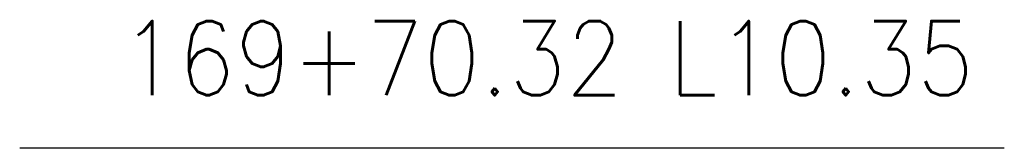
# Model space of a CAD drawing. Extents: x 167754 to 212748, y 396132 to 454338.
# Tile 81 of 150: x 208802.63 to 208821.26, y 400469.59 to 400472.01. Entities that reach past the tile are written whole.
import ezdxf
from ezdxf.enums import TextEntityAlignment as Align

# ---------------------------------------------------------------- set-up
doc = ezdxf.new("R2010")
doc.units = 0
doc.header["$MEASUREMENT"] = 0
doc.layers.add('SC_SCRATCH-6', color=6, linetype='CONTINUOUS')
doc.styles.add('romans', font='romans.shx', dxfattribs={"width": 0.75, "oblique": 22.5})
doc.styles.get("Standard").update_dxf_attribs({"font": 'romans.shx', "width": 0.9})
doc.dimstyles.new('4P', dxfattribs={"dimscale": 4, "dimtxt": 0.14, "dimasz": 0.14, "dimexe": 0.05, "dimexo": 0.05, "dimgap": 0.05, "dimtad": 1, "dimzin": 0, "dimdsep": 46, "dimtxsty": 'romans', "dimcen": 0, "dimdle": 0.1, "dimclrd": 1, "dimclre": 1, "dimclrt": 7, "dimaunit": 1, "dimadec": 4, "dimazin": 0, "dimtfac": 1, "dimtmove": 0, "dimatfit": 2, "dimfxl": 1, "dimtvp": 1, "dimtolj": 1, "dimtzin": 0, "dimarcsym": 0})

msp = doc.modelspace()

# ---------------------------------------------------------------- texts
at = {"layer": 'SC_SCRATCH-6', "width": 0.9}
msp.add_text('169+70.32 L10.35', height=1.4, dxfattribs=at).set_placement((208820.689, 400471.29), align=Align.MIDDLE_RIGHT)

# ---------------------------------------------------------------- leaders
at = {"layer": 'SC_SCRATCH-6', "has_arrowhead": 0}
msp.add_leader([(208821.259, 400469.593), (208821.249, 400469.59), (208802.629, 400469.59)], dimstyle='4P', override={"dimscale": 20, "dimasz": 0.1}, dxfattribs=at)

doc.saveas('drawing.dxf')
